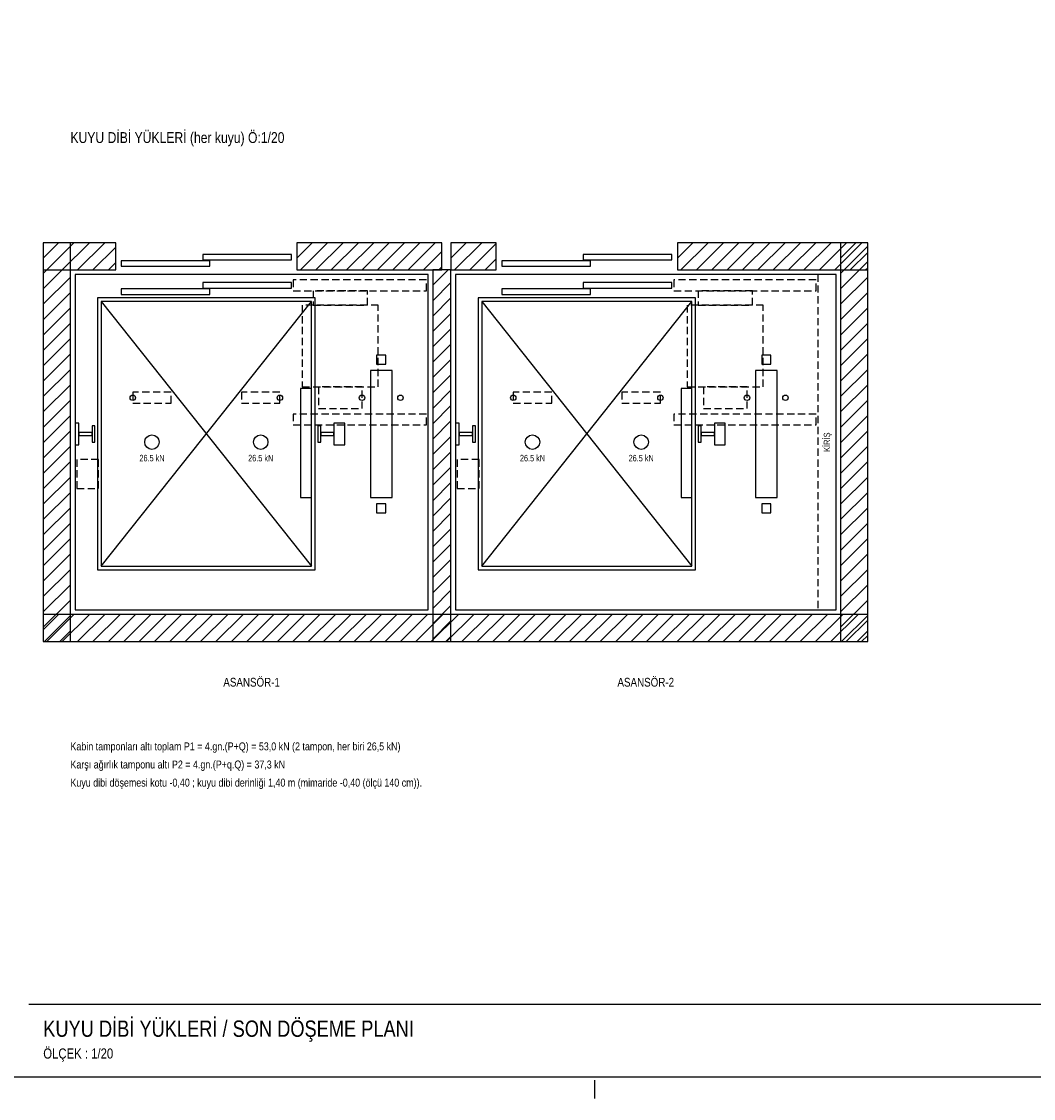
# Model space of a CAD drawing. Header units: centimetres. Extents: x 0 to 12309, y -30 to 2970.
# Tile 12 of 28: x 5009 to 6405, y -30 to 1455. Entities that reach past the tile are written whole.
import ezdxf
from ezdxf.enums import TextEntityAlignment as Align

# ---------------------------------------------------------------- set-up
doc = ezdxf.new("R2010")
doc.units = ezdxf.units.CM
doc.linetypes.add('CENTER', pattern=[40, 25, -5, 5, -5])
doc.linetypes.add('DASHED', pattern=[15, 10, -5])
for name, color, linetype in [('ASN-ANTET', 4, 'CONTINUOUS'), ('ASN-BASLIK', 5, 'CONTINUOUS'), ('ASN-CERCEVE', 7, 'CONTINUOUS'), ('ASN-DUVAR', 7, 'CONTINUOUS'), ('ASN-EKSEN', 8, 'CENTER'), ('ASN-HALAT', 6, 'CONTINUOUS'), ('ASN-KA', 30, 'CONTINUOUS'), ('ASN-KABIN', 5, 'CONTINUOUS'), ('ASN-KAPI', 3, 'CONTINUOUS'), ('ASN-KIRIS', 1, 'DASHED'), ('ASN-MOTOR-GIZLI', 6, 'DASHED'), ('ASN-RAY', 1, 'CONTINUOUS'), ('ASN-SIVA', 8, 'CONTINUOUS'), ('ASN-TARAMA', 8, 'CONTINUOUS'), ('ASN-YAZI', 4, 'CONTINUOUS'), ('ASN-YUK', 1, 'CONTINUOUS')]:
    doc.layers.add(name, color=color, linetype=linetype)
doc.styles.get("Standard").update_dxf_attribs({"font": 'arial.ttf', "width": 0.8})

msp = doc.modelspace()

# ---------------------------------------------------------------- linework, layer by layer
at = {"layer": 'ASN-ANTET'}
msp.add_line((5018.9, 100), (7771.4, 100), dxfattribs=at)
at = {"layer": 'ASN-CERCEVE'}
for points in [[(0, 0), (12308.9, 0), (12308.9, 2970), (0, 2970)], [(100, 0), (12283.9, 0), (12283.9, 2970), (100, 2970)]]:
    msp.add_lwpolyline(points, close=True, dxfattribs=at)
at = {"layer": 'ASN-DUVAR'}
for points in [[(5038.9, 600), (5076.4, 600), (5076.4, 1150), (5038.9, 1150)], [(5038.9, 1112.5), (5138.9, 1112.5), (5138.9, 1150), (5038.9, 1150)], [(5388.9, 1112.5), (5588.9, 1112.5), (5588.9, 1150), (5388.9, 1150)], [(5601.4, 1112.5), (5663.9, 1112.5), (5663.9, 1150), (5601.4, 1150)], [(5913.9, 1112.5), (6176.4, 1112.5), (6176.4, 1150), (5913.9, 1150)], [(6138.9, 600), (6176.4, 600), (6176.4, 1150), (6138.9, 1150)], [(5576.4, 600), (5601.4, 600), (5601.4, 1112.5), (5576.4, 1112.5)], [(5038.9, 600), (6176.4, 600), (6176.4, 637.5), (5038.9, 637.5)]]:
    msp.add_lwpolyline(points, close=True, dxfattribs=at)
at = {"layer": 'ASN-EKSEN'}
msp.add_line((5800, -30), (5800, -5), dxfattribs=at)
at = {"layer": 'ASN-HALAT'}
for centre in [(5162.4, 936.2), (5365.4, 936.2), (5478.7, 936.2), (5531.7, 936.2), (5687.4, 936.2), (5890.4, 936.2), (6009.9, 936.2), (6062.9, 936.2)]:
    msp.add_circle(centre, 3.75, dxfattribs=at)
at = {"layer": 'ASN-KA'}
for points in [[(5490.2, 798.8), (5520.2, 798.8), (5520.2, 973.8), (5490.2, 973.8)], [(6021.4, 798.8), (6051.4, 798.8), (6051.4, 973.8), (6021.4, 973.8)]]:
    msp.add_lwpolyline(points, close=True, dxfattribs=at)
at = {"layer": 'ASN-KABIN'}
for p, q in [((5118.9, 703.8), (5408.9, 1068.8)), ((5118.9, 1068.8), (5408.9, 703.8)), ((5643.9, 703.8), (5933.9, 1068.8)), ((5643.9, 1068.8), (5933.9, 703.8))]:
    msp.add_line(p, q, dxfattribs=at)
for points in [[(5113.9, 698.8), (5413.9, 698.8), (5413.9, 1073.8), (5113.9, 1073.8)], [(5638.9, 698.8), (5938.9, 698.8), (5938.9, 1073.8), (5638.9, 1073.8)], [(5118.9, 703.8), (5408.9, 703.8), (5408.9, 1068.8), (5118.9, 1068.8)], [(5643.9, 703.8), (5933.9, 703.8), (5933.9, 1068.8), (5643.9, 1068.8)], [(5393.9, 798.8), (5408.9, 798.8), (5408.9, 948.8), (5393.9, 948.8)], [(5918.9, 798.8), (5933.9, 798.8), (5933.9, 948.8), (5918.9, 948.8)]]:
    msp.add_lwpolyline(points, close=True, dxfattribs=at)
at = {"layer": 'ASN-KAPI'}
for points in [[(5258.9, 1126.2), (5381.4, 1126.2), (5381.4, 1133.8), (5258.9, 1133.8)], [(5783.9, 1126.2), (5906.4, 1126.2), (5906.4, 1133.8), (5783.9, 1133.8)], [(5146.4, 1117.5), (5268.9, 1117.5), (5268.9, 1125), (5146.4, 1125)], [(5671.4, 1117.5), (5793.9, 1117.5), (5793.9, 1125), (5671.4, 1125)], [(5146.4, 1078.8), (5268.9, 1078.8), (5268.9, 1086.2), (5146.4, 1086.2)], [(5258.9, 1087.5), (5381.4, 1087.5), (5381.4, 1095), (5258.9, 1095)], [(5671.4, 1078.8), (5793.9, 1078.8), (5793.9, 1086.2), (5671.4, 1086.2)], [(5783.9, 1087.5), (5906.4, 1087.5), (5906.4, 1095), (5783.9, 1095)]]:
    msp.add_lwpolyline(points, close=True, dxfattribs=at)
at = {"layer": 'ASN-KIRIS'}
msp.add_lwpolyline([(6107.7, 643.8), (6132.7, 643.8), (6132.7, 1106.2), (6107.7, 1106.2)], close=True, dxfattribs=at)
at = {"layer": 'ASN-MOTOR-GIZLI'}
for points in [[(5383.9, 1083.8), (5567.7, 1083.8), (5567.7, 1098.8), (5383.9, 1098.8)], [(5908.9, 1083.8), (6105.2, 1083.8), (6105.2, 1098.8), (5908.9, 1098.8)], [(5411.2, 1063.8), (5486.2, 1063.8), (5486.2, 1083.8), (5411.2, 1083.8)], [(5942.4, 1063.8), (6017.4, 1063.8), (6017.4, 1083.8), (5942.4, 1083.8)], [(5396.2, 951.2), (5501.2, 951.2), (5501.2, 1063.8), (5396.2, 1063.8)], [(5927.4, 951.2), (6032.4, 951.2), (6032.4, 1063.8), (5927.4, 1063.8)], [(5418.7, 921.2), (5478.7, 921.2), (5478.7, 951.2), (5418.7, 951.2)], [(5949.9, 921.2), (6009.9, 921.2), (6009.9, 951.2), (5949.9, 951.2)], [(5162.4, 928.8), (5215.4, 928.8), (5215.4, 943.8), (5162.4, 943.8)], [(5312.4, 928.8), (5365.4, 928.8), (5365.4, 943.8), (5312.4, 943.8)], [(5687.4, 928.8), (5740.4, 928.8), (5740.4, 943.8), (5687.4, 943.8)], [(5837.4, 928.8), (5890.4, 928.8), (5890.4, 943.8), (5837.4, 943.8)], [(5383.9, 898.8), (5567.7, 898.8), (5567.7, 913.8), (5383.9, 913.8)], [(5908.9, 898.8), (6105.2, 898.8), (6105.2, 913.8), (5908.9, 913.8)], [(5085.2, 811.2), (5115.2, 811.2), (5115.2, 851.2), (5085.2, 851.2)], [(5610.2, 811.2), (5640.2, 811.2), (5640.2, 851.2), (5610.2, 851.2)]]:
    msp.add_lwpolyline(points, close=True, dxfattribs=at)
at = {"layer": 'ASN-RAY'}
for points in [[(5498.9, 982.5), (5511.4, 982.5), (5511.4, 995), (5498.9, 995)], [(6030.2, 982.5), (6042.7, 982.5), (6042.7, 995), (6030.2, 995)], [(5082.7, 871.2), (5087.9, 871.2), (5087.9, 901.2), (5082.7, 901.2)], [(5106.2, 875.1), (5110.2, 875.1), (5110.2, 897.4), (5106.2, 897.4)], [(5417.7, 875.1), (5421.7, 875.1), (5421.7, 897.4), (5417.7, 897.4)], [(5439.9, 871.2), (5454.9, 871.2), (5454.9, 901.2), (5439.9, 901.2)], [(5607.7, 871.2), (5612.9, 871.2), (5612.9, 901.2), (5607.7, 901.2)], [(5631.2, 875.1), (5635.2, 875.1), (5635.2, 897.4), (5631.2, 897.4)], [(5942.7, 875.1), (5946.7, 875.1), (5946.7, 897.4), (5942.7, 897.4)], [(5964.9, 871.2), (5979.9, 871.2), (5979.9, 901.2), (5964.9, 901.2)], [(5087.9, 884.2), (5106.2, 884.2), (5106.2, 888.2), (5087.9, 888.2)], [(5421.7, 884.2), (5439.9, 884.2), (5439.9, 888.2), (5421.7, 888.2)], [(5612.9, 884.2), (5631.2, 884.2), (5631.2, 888.2), (5612.9, 888.2)], [(5946.7, 884.2), (5964.9, 884.2), (5964.9, 888.2), (5946.7, 888.2)], [(5498.9, 777.5), (5511.4, 777.5), (5511.4, 790), (5498.9, 790)], [(6030.2, 777.5), (6042.7, 777.5), (6042.7, 790), (6030.2, 790)]]:
    msp.add_lwpolyline(points, close=True, dxfattribs=at)
at = {"layer": 'ASN-SIVA'}
for points in [[(5082.7, 643.8), (5570.2, 643.8), (5570.2, 1106.2), (5082.7, 1106.2)], [(5607.7, 643.8), (6132.7, 643.8), (6132.7, 1106.2), (5607.7, 1106.2)]]:
    msp.add_lwpolyline(points, close=True, dxfattribs=at)
at = {"layer": 'ASN-TARAMA'}
for p, q in [((5038.9, 1128.8), (5060.1, 1150)), ((5038.9, 1128.8), (5060.1, 1150)), ((5038.9, 1107.6), (5076.4, 1145.1)), ((5043.8, 1112.5), (5081.3, 1150)), ((5065, 1112.5), (5102.5, 1150)), ((5086.3, 1112.5), (5123.8, 1150)), ((5107.5, 1112.5), (5138.9, 1143.9)), ((5388.9, 1128.8), (5410.1, 1150)), ((5393.8, 1112.5), (5431.3, 1150)), ((5415, 1112.5), (5452.5, 1150)), ((5436.3, 1112.5), (5473.8, 1150)), ((5457.5, 1112.5), (5495, 1150)), ((5478.7, 1112.5), (5516.2, 1150)), ((5499.9, 1112.5), (5537.4, 1150)), ((5521.1, 1112.5), (5558.6, 1150)), ((5542.3, 1112.5), (5579.8, 1150)), ((5601.4, 1128.8), (5622.6, 1150)), ((5606.3, 1112.5), (5643.8, 1150)), ((5627.5, 1112.5), (5663.9, 1148.9)), ((5913.9, 1128.8), (5935.1, 1150)), ((5918.8, 1112.5), (5956.3, 1150)), ((5940, 1112.5), (5977.5, 1150)), ((5961.3, 1112.5), (5998.8, 1150)), ((5982.5, 1112.5), (6020, 1150)), ((6003.7, 1112.5), (6041.2, 1150)), ((6024.9, 1112.5), (6062.4, 1150)), ((6046.1, 1112.5), (6083.6, 1150)), ((6067.3, 1112.5), (6104.8, 1150)), ((6088.5, 1112.5), (6126, 1150)), ((6109.7, 1112.5), (6147.2, 1150)), ((6131, 1112.5), (6168.5, 1150)), ((6138.9, 1128.8), (6160.1, 1150)), ((6138.9, 1107.6), (6176.4, 1145.1)), ((5563.5, 1112.5), (5588.9, 1137.9)), ((6152.2, 1112.5), (6176.4, 1136.7)), ((5038.9, 1086.4), (5076.4, 1123.9)), ((5128.7, 1112.5), (5138.9, 1122.7)), ((5584.7, 1112.5), (5588.9, 1116.7)), ((5648.8, 1112.5), (5663.9, 1127.6)), ((6138.9, 1086.4), (6176.4, 1123.9)), ((6173.4, 1112.5), (6176.4, 1115.5)), ((5038.9, 1065.1), (5076.4, 1102.6)), ((5576.4, 1091.3), (5597.6, 1112.5)), ((6138.9, 1065.1), (6176.4, 1102.6)), ((5576.4, 1070.1), (5601.4, 1095.1)), ((5038.9, 1043.9), (5076.4, 1081.4)), ((5576.4, 1048.9), (5601.4, 1073.9)), ((6138.9, 1043.9), (6176.4, 1081.4)), ((5038.9, 1022.7), (5076.4, 1060.2)), ((6138.9, 1022.7), (6176.4, 1060.2)), ((5576.4, 1027.6), (5601.4, 1052.6)), ((5038.9, 1001.5), (5076.4, 1039)), ((5576.4, 1006.4), (5601.4, 1031.4)), ((6138.9, 1001.5), (6176.4, 1039)), ((5038.9, 980.3), (5076.4, 1017.8)), ((5576.4, 985.2), (5601.4, 1010.2)), ((6138.9, 980.3), (6176.4, 1017.8)), ((5038.9, 959.1), (5076.4, 996.6)), ((6138.9, 959.1), (6176.4, 996.6)), ((5576.4, 964), (5601.4, 989)), ((5038.9, 937.9), (5076.4, 975.4)), ((5576.4, 942.8), (5601.4, 967.8)), ((6138.9, 937.9), (6176.4, 975.4)), ((5038.9, 916.7), (5076.4, 954.2)), ((6138.9, 916.7), (6176.4, 954.2)), ((5576.4, 921.6), (5601.4, 946.6)), ((5038.9, 895.4), (5076.4, 932.9)), ((5576.4, 900.4), (5601.4, 925.4)), ((6138.9, 895.4), (6176.4, 932.9)), ((5038.9, 874.2), (5076.4, 911.7)), ((6138.9, 874.2), (6176.4, 911.7)), ((5576.4, 879.2), (5601.4, 904.2)), ((5038.9, 853), (5076.4, 890.5)), ((5576.4, 857.9), (5601.4, 882.9)), ((6138.9, 853), (6176.4, 890.5)), ((5038.9, 831.8), (5076.4, 869.3)), ((5576.4, 836.7), (5601.4, 861.7)), ((6138.9, 831.8), (6176.4, 869.3)), ((5038.9, 810.6), (5076.4, 848.1)), ((6138.9, 810.6), (6176.4, 848.1)), ((5576.4, 815.5), (5601.4, 840.5)), ((5038.9, 789.4), (5076.4, 826.9)), ((5576.4, 794.3), (5601.4, 819.3)), ((6138.9, 789.4), (6176.4, 826.9)), ((5038.9, 768.2), (5076.4, 805.7)), ((6138.9, 768.2), (6176.4, 805.7)), ((5576.4, 773.1), (5601.4, 798.1)), ((5038.9, 747), (5076.4, 784.5)), ((5576.4, 751.9), (5601.4, 776.9)), ((6138.9, 747), (6176.4, 784.5)), ((5038.9, 725.7), (5076.4, 763.2)), ((6138.9, 725.7), (6176.4, 763.2)), ((5576.4, 730.7), (5601.4, 755.7)), ((5038.9, 704.5), (5076.4, 742)), ((5576.4, 709.5), (5601.4, 734.5)), ((6138.9, 704.5), (6176.4, 742)), ((5038.9, 683.3), (5076.4, 720.8)), ((5576.4, 688.2), (5601.4, 713.2)), ((6138.9, 683.3), (6176.4, 720.8)), ((5038.9, 662.1), (5076.4, 699.6)), ((6138.9, 662.1), (6176.4, 699.6)), ((5576.4, 667), (5601.4, 692)), ((5038.9, 640.9), (5076.4, 678.4)), ((5576.4, 645.8), (5601.4, 670.8)), ((6138.9, 640.9), (6176.4, 678.4)), ((5038.9, 619.7), (5076.4, 657.2)), ((6138.9, 619.7), (6176.4, 657.2)), ((5576.4, 624.6), (5601.4, 649.6)), ((5038.9, 616.3), (5060.1, 637.5)), ((5040.4, 600), (5076.4, 636)), ((5043.8, 600), (5081.3, 637.5)), ((5065, 600), (5102.5, 637.5)), ((5086.3, 600), (5123.8, 637.5)), ((5107.5, 600), (5145, 637.5)), ((5128.7, 600), (5166.2, 637.5)), ((5149.9, 600), (5187.4, 637.5)), ((5171.1, 600), (5208.6, 637.5)), ((5192.3, 600), (5229.8, 637.5)), ((5213.5, 600), (5251, 637.5)), ((5234.7, 600), (5272.2, 637.5)), ((5256, 600), (5293.5, 637.5)), ((5277.2, 600), (5314.7, 637.5)), ((5298.4, 600), (5335.9, 637.5)), ((5319.6, 600), (5357.1, 637.5)), ((5340.8, 600), (5378.3, 637.5)), ((5362, 600), (5399.5, 637.5)), ((5383.2, 600), (5420.7, 637.5)), ((5404.5, 600), (5442, 637.5)), ((5425.7, 600), (5463.2, 637.5)), ((5446.9, 600), (5484.4, 637.5)), ((5468.1, 600), (5505.6, 637.5)), ((5489.3, 600), (5526.8, 637.5)), ((5510.5, 600), (5548, 637.5)), ((5531.7, 600), (5569.2, 637.5)), ((5552.9, 600), (5590.4, 637.5)), ((5574.2, 600), (5611.7, 637.5)), ((5576.4, 603.4), (5601.4, 628.4)), ((5595.4, 600), (5632.9, 637.5)), ((5616.6, 600), (5654.1, 637.5)), ((5637.8, 600), (5675.3, 637.5)), ((5659, 600), (5696.5, 637.5)), ((5680.2, 600), (5717.7, 637.5)), ((5701.4, 600), (5738.9, 637.5)), ((5722.6, 600), (5760.1, 637.5)), ((5743.9, 600), (5781.4, 637.5)), ((5765.1, 600), (5802.6, 637.5)), ((5786.3, 600), (5823.8, 637.5)), ((5807.5, 600), (5845, 637.5)), ((5828.7, 600), (5866.2, 637.5)), ((5849.9, 600), (5887.4, 637.5)), ((5871.1, 600), (5908.6, 637.5)), ((5892.4, 600), (5929.9, 637.5)), ((5913.6, 600), (5951.1, 637.5)), ((5934.8, 600), (5972.3, 637.5)), ((5956, 600), (5993.5, 637.5)), ((5977.2, 600), (6014.7, 637.5)), ((5998.4, 600), (6035.9, 637.5)), ((6019.6, 600), (6057.1, 637.5)), ((6040.8, 600), (6078.3, 637.5)), ((6062.1, 600), (6099.6, 637.5)), ((6083.3, 600), (6120.8, 637.5)), ((6104.5, 600), (6142, 637.5)), ((6125.7, 600), (6163.2, 637.5)), ((6140.4, 600), (6176.4, 636)), ((6146.9, 600), (6176.4, 629.5)), ((5061.7, 600), (5076.4, 614.7)), ((6161.7, 600), (6176.4, 614.7)), ((5594.2, 600), (5601.4, 607.2)), ((6168.1, 600), (6176.4, 608.3))]:
    msp.add_line(p, q, dxfattribs=at)
at = {"layer": 'ASN-YUK'}
for centre in [(5188.9, 875), (5338.9, 875), (5713.9, 875), (5863.9, 875)]:
    msp.add_circle(centre, 10, dxfattribs=at)

# ---------------------------------------------------------------- texts
at = {"layer": 'ASN-ANTET', "width": 0.8}
msp.add_text('ÖLÇEK : 1/20', height=14, dxfattribs=at).set_placement((5038.9, 25))
at = {"layer": 'ASN-BASLIK', "width": 0.8}
for s, height, p in [('KUYU DİBİ YÜKLERİ (her kuyu) Ö:1/20', 15, (5076.4, 1287.5)), ('KUYU DİBİ YÜKLERİ / SON DÖŞEME PLANI', 22.5, (5038.9, 55))]:
    msp.add_text(s, height=height, dxfattribs=at).set_placement(p)
for s, p in [('ASANSÖR-1', (5326.4, 550)), ('ASANSÖR-2', (5870.2, 550))]:
    msp.add_text(s, height=12.1, dxfattribs=at).set_placement(p, align=Align.TOP_CENTER)
at = {"layer": 'ASN-KIRIS', "width": 0.8}
msp.add_text('KİRİŞ', height=8.8, rotation=90, dxfattribs=at).set_placement((6120.2, 875), align=Align.MIDDLE_CENTER)
at = {"layer": 'ASN-YAZI', "width": 0.8}
for s, p in [('Kabin tamponları altı toplam P1 = 4.gn.(P+Q) = 53,0 kN (2 tampon, her biri 26,5 kN)', (5076.4, 450)), ('Karşı ağırlık tamponu altı P2 = 4.gn.(P+q.Q) = 37,3 kN', (5076.4, 425)), ('Kuyu dibi döşemesi kotu -0,40 ; kuyu dibi derinliği 1,40 m (mimaride -0,40 (ölçü 140 cm)).', (5076.4, 400))]:
    msp.add_text(s, height=11, dxfattribs=at).set_placement(p)
at = {"layer": 'ASN-YUK', "width": 0.8}
for p in [(5188.9, 857.5), (5338.9, 857.5), (5713.9, 857.5), (5863.9, 857.5)]:
    msp.add_text('26.5 kN', height=9, dxfattribs=at).set_placement(p, align=Align.TOP_CENTER)

doc.saveas('drawing.dxf')
